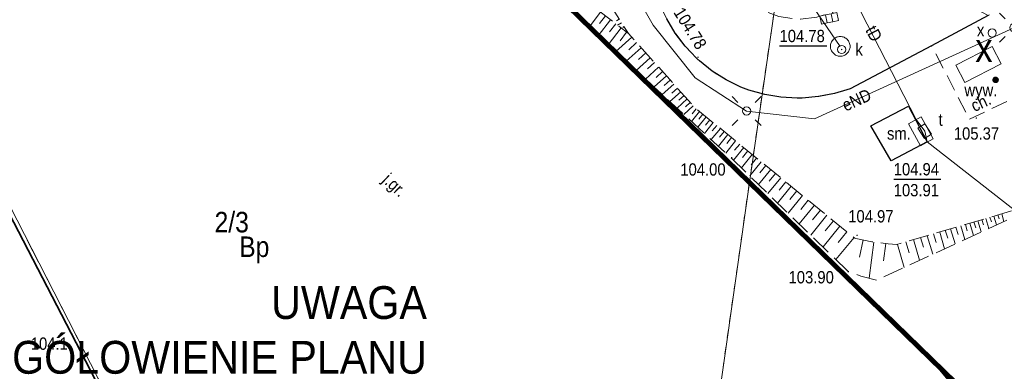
# Model space of a CAD drawing. Extents: x 7490163 to 7490671, y 5783984 to 5784563.
# Tile 10 of 43: x 7490340 to 7490400, y 5784315 to 5784337. Entities that reach past the tile are written whole.
import ezdxf
from ezdxf import colors
from ezdxf.entities.mleader import LeaderData, LeaderLine
from ezdxf.enums import TextEntityAlignment as Align
from ezdxf.math import Vec2, Vec3

# ---------------------------------------------------------------- set-up
doc = ezdxf.new("R2010")
doc.units = 0
doc.header["$MEASUREMENT"] = 0
for name, pattern in [('1.5_0.5', [2, 1.5, -0.5]), ('218-500', [1, 0.5, -0.5]), ('219-500', [0]), ('HIDDEN', [0.375, 0.25, -0.125]), ('mz1.0_0.5', [1.5, 1, -0.5]), ('mz1.25_0.5', [1.75, 1.25, -0.5])]:
    doc.linetypes.add(name, pattern=pattern)
doc.layers.get('0').update_dxf_attribs({"linetype": 'CONTINUOUS', "lineweight": 5})
doc.layers.get('0').transparency = 0.8
for name, color, linetype, transparency in [('0-Inne (niezydentyfikowane)', 7, 'CONTINUOUS', 0.8), ('203-Punkt załamania granicy działki nie stabilizowany', 7, 'CONTINUOUS', 0.8), ('210-Oznaczenie użytku', 7, 'CONTINUOUS', 0.8), ('211-Nr działki', 7, 'CONTINUOUS', 0.8), ('217-Granica konturu klasyfikcyjnego', 7, 'CONTINUOUS', 0.8), ('218-Granica użytku', 7, 'CONTINUOUS', 0.8), ('219-Linia granicy', 7, 'CONTINUOUS', 0.8), ('chodnik (powierzchnia)', 7, 'CONTINUOUS', 0.8), ('chodnik (powierzchnia)-Atr17', 7, 'CONTINUOUS', 0.8), ('jezdnia (powierzchnia)', 7, 'CONTINUOUS', 0.8), ('jezdnia (powierzchnia)-Atr17', 7, 'CONTINUOUS', 0.8), ('komora podziemna - przewód kanalizacyjny (powierzchnia)', 7, 'CONTINUOUS', 0.8), ('komora podziemna - przewód niezidentyfikowany (powierzchnia)', 7, 'CONTINUOUS', 0.8), ('komora podziemna - przewód niezidentyfikowany (powierzchnia)-Atr17', 7, 'CONTINUOUS', 0.8), ('komora podziemna - przewód telekomunikacyjny (powierzchnia)', 7, 'CONTINUOUS', 0.8), ('kratka ściekowa (punkt)', 7, 'CONTINUOUS', 0.8), ('krawężnik (linia)', 7, 'CONTINUOUS', 0.8), ('latarnia (punkt)', 7, 'CONTINUOUS', 0.8), ('ogrodzenie trwałe (linia)', 7, 'CONTINUOUS', 0.8), ('przewód elektroenergetyczny (linia)', 7, 'CONTINUOUS', 0.8), ('przewód elektroenergetyczny (linia)-Atr1', 7, 'CONTINUOUS', 0.8), ('przewód kanalizacyjny (linia)', 7, 'CONTINUOUS', 0.8), ('przewód telekomunikacyjny (linia)', 7, 'CONTINUOUS', 0.8), ('przewód telekomunikacyjny (linia)-Atr1', 7, 'CONTINUOUS', 0.8), ('punkt o określonej wysokości (sieć kanalizacyjna)', 7, 'CONTINUOUS', 0.8), ('punkt o określonej wysokości (sieć kanalizacyjna)-Atr2', 7, 'CONTINUOUS', 0.8), ('punkt o określonej wysokości (sieć telekomunikacyjna)', 7, 'CONTINUOUS', 0.8), ('punkt o określonej wysokości (sieć telekomunikacyjna)-Atr2', 7, 'CONTINUOUS', 0.8), ('punkt o określonej wysokości (sieć telekomunikacyjna)-Atr3', 7, 'CONTINUOUS', 0.8), ('punkt wysokościowy naturalny', 7, 'CONTINUOUS', 0.8), ('punkt wysokościowy naturalny-Atr2', 7, 'CONTINUOUS', 0.8), ('punkt wysokościowy sztuczny', 7, 'CONTINUOUS', 0.8), ('punkt wysokościowy sztuczny-Atr2', 7, 'CONTINUOUS', 0.8), ('skarpa nieumocniona (powierzchnia)', 7, 'CONTINUOUS', 0.8), ('studzienka okrągła - przewód niezidentyfikowany (punkt)', 7, 'CONTINUOUS', 0.8), ('studzienka okrągła - przewód niezidentyfikowany (punkt)-Atr17', 7, 'CONTINUOUS', 0.8), ('wywietrznik (punkt)', 7, 'CONTINUOUS', 0.8), ('wywietrznik (punkt)-Atr17', 7, 'CONTINUOUS', 0.8), ('właz okrągły - siec kanalizacyjna (punkt)', 7, 'CONTINUOUS', 0.8), ('właz okrągły - siec kanalizacyjna (punkt)-Atr17', 7, 'CONTINUOUS', 0.8), ('właz prostokątny - siec telekomunikacyjna (punkt)', 7, 'CONTINUOUS', 0.8), ('właz prostokątny - siec telekomunikacyjna (punkt)-Atr17', 7, 'CONTINUOUS', 0.8), ('śmietnik (powierzchnia)', 7, 'CONTINUOUS', 0.8), ('śmietnik (powierzchnia)-Atr17', 7, 'CONTINUOUS', 0.8)]:
    doc.layers.add(name, color=color, linetype=linetype, transparency=transparency)
doc.layers.add('___granice działki', color=7, linetype='CONTINUOUS', lineweight=60)
doc.styles.get("Standard").update_dxf_attribs({"font": 'txt', "width": 0.75})
doc.styles.add('WYMIAR', font='arial.ttf', dxfattribs={"width": 0.9, "height": 0.9})
doc.linetypes.add('902-500', pattern='A,3.75,0,[1,ksztalty.shx,S=0.5,R=0,X=0,Y=0],3.75', length=7.5)

# ---------------------------------------------------------------- blocks, each defined once
blk = doc.blocks.new('PW01')
at = {"linetype": 'Continuous', "lineweight": 13}
h = blk.add_hatch(color=0, dxfattribs=at)
edge = h.paths.add_edge_path()
edge.add_arc((0, 0), 0.045, 0, 360)
blk = doc.blocks.new('PW02')
at = {"linetype": 'Continuous', "lineweight": 13}
h = blk.add_hatch(color=0, dxfattribs=at)
edge = h.paths.add_edge_path()
edge.add_arc((0, 0), 0.045, 0, 360)
blk = doc.blocks.new('SM01')
at = {"color": 0, "linetype": 'Continuous', "lineweight": 13}
for p, q in [((-0.53, 0.531), (-0.883, 0.884)), ((0.531, 0.531), (0.884, 0.884)), ((-0.53, -0.53), (-0.883, -0.883)), ((0.531, -0.53), (0.884, -0.883))]:
    blk.add_line(p, q, dxfattribs=at)
blk.add_circle((0, 0), 0.25, dxfattribs=at)
blk = doc.blocks.new('US05')
at = {"color": 0, "linetype": 'Continuous', "lineweight": 13}
for p, q in [((-0.525, -0.25), (-0.525, 0.25)), ((-0.525, 0.25), (-0.175, 0.25)), ((-0.175, -0.25), (-0.175, 0.25)), ((-0.175, 0.25), (0.175, 0.25)), ((0.175, -0.25), (0.175, 0.25)), ((0.175, 0.25), (0.525, 0.25)), ((0.525, -0.25), (0.525, 0.25)), ((-0.525, -0.25), (-0.175, -0.25)), ((-0.175, -0.25), (0.175, -0.25)), ((0.175, -0.25), (0.525, -0.25))]:
    blk.add_line(p, q, dxfattribs=at)
blk = doc.blocks.new('US22')
at = {"color": 0, "linetype": 'Continuous', "lineweight": 13}
blk.add_circle((0, 0), 0.25, dxfattribs=at)
blk = doc.blocks.new('US22B')
at = {"color": 0, "linetype": 'Continuous', "lineweight": 0}
blk.add_lwpolyline([(-0.375, -0.25), (0.375, -0.25), (0.375, 0.25), (-0.375, 0.25)], close=True, dxfattribs=at)
blk = doc.blocks.new('US15')
at = {"color": 0, "linetype": 'Continuous', "lineweight": 13}
blk.add_circle((0, 0), 0.25, dxfattribs=at)
blk = doc.blocks.new('US24')
at = {"linetype": 'Continuous', "lineweight": 0}
h = blk.add_hatch(color=0, dxfattribs=at)
edge = h.paths.add_edge_path()
edge.add_arc((0, 0), 0.2, 0, 360)
blk = doc.blocks.new('203')
at = {"linetype": 'Continuous', "lineweight": 0}
h = blk.add_hatch(color=0, dxfattribs=at)
edge = h.paths.add_edge_path()
edge.add_arc((0, 0), 0.045, 0, 360)

msp = doc.modelspace()

# ---------------------------------------------------------------- linework, layer by layer
at = {"layer": '0-Inne (niezydentyfikowane)', "color": 7, "linetype": 'Continuous', "lineweight": 13}
for p, q in [((7490375.37, 5784337.07), (7490374.67, 5784336.16)), ((7490375.98, 5784336.6), (7490375.23, 5784335.63)), ((7490375.67, 5784336.84), (7490375.31, 5784336.37)), ((7490376.5, 5784336.64), (7490376.34, 5784336.54)), ((7490376.62, 5784336.1), (7490375.84, 5784335.08)), ((7490376.29, 5784336.35), (7490375.91, 5784335.86)), ((7490376.65, 5784336.42), (7490376.41, 5784336.27)), ((7490376.79, 5784336.19), (7490376.72, 5784336.14)), ((7490376.94, 5784335.97), (7490376.86, 5784335.92)), ((7490377.27, 5784335.54), (7490376.29, 5784334.66)), ((7490376.96, 5784335.84), (7490376.56, 5784335.32)), ((7490377.85, 5784334.89), (7490376.93, 5784334.07)), ((7490377.56, 5784335.21), (7490377.09, 5784334.78)), ((7490378.4, 5784334.28), (7490377.54, 5784333.51)), ((7490378.13, 5784334.58), (7490377.68, 5784334.18)), ((7490378.91, 5784333.72), (7490378.1, 5784332.99)), ((7490378.66, 5784334), (7490378.24, 5784333.62)), ((7490379.39, 5784333.18), (7490378.63, 5784332.51)), ((7490379.15, 5784333.44), (7490378.76, 5784333.09)), ((7490379.83, 5784332.68), (7490379.13, 5784332.05)), ((7490379.61, 5784332.93), (7490379.25, 5784332.6)), ((7490380.05, 5784332.44), (7490379.71, 5784332.14)), ((7490380.26, 5784332.21), (7490379.59, 5784331.62)), ((7490380.65, 5784331.78), (7490380.03, 5784331.22)), ((7490380.46, 5784331.99), (7490380.14, 5784331.7)), ((7490381.02, 5784331.36), (7490380.44, 5784330.84)), ((7490380.84, 5784331.57), (7490380.54, 5784331.3)), ((7490381.2, 5784331.18), (7490380.96, 5784330.88)), ((7490381.4, 5784331.02), (7490380.91, 5784330.41)), ((7490381.81, 5784330.68), (7490381.3, 5784330.05)), ((7490381.61, 5784330.85), (7490381.35, 5784330.54)), ((7490382.23, 5784330.34), (7490381.7, 5784329.68)), ((7490382.02, 5784330.51), (7490381.76, 5784330.19)), ((7490382.67, 5784329.98), (7490382.11, 5784329.3)), ((7490382.45, 5784330.16), (7490382.18, 5784329.83)), ((7490383.13, 5784329.61), (7490382.55, 5784328.9)), ((7490382.9, 5784329.8), (7490382.61, 5784329.45)), ((7490383.36, 5784329.42), (7490383.07, 5784329.06)), ((7490383.6, 5784329.22), (7490383, 5784328.48)), ((7490384.1, 5784328.82), (7490383.47, 5784328.05)), ((7490383.85, 5784329.02), (7490383.54, 5784328.65)), ((7490384.61, 5784328.4), (7490383.95, 5784327.58)), ((7490384.35, 5784328.61), (7490384.03, 5784328.22)), ((7490384.88, 5784328.18), (7490384.54, 5784327.76)), ((7490385.16, 5784327.95), (7490384.46, 5784327.09)), ((7490385.44, 5784327.72), (7490385.08, 5784327.28)), ((7490385.74, 5784327.48), (7490384.99, 5784326.57)), ((7490386.35, 5784326.98), (7490385.56, 5784326.02)), ((7490386.04, 5784327.23), (7490385.65, 5784326.77)), ((7490386.99, 5784326.46), (7490386.16, 5784325.44)), ((7490386.66, 5784326.72), (7490386.26, 5784326.23)), ((7490387.67, 5784325.9), (7490386.8, 5784324.82)), ((7490387.33, 5784326.18), (7490386.9, 5784325.66)), ((7490388.4, 5784325.31), (7490387.47, 5784324.17)), ((7490388.03, 5784325.61), (7490387.58, 5784325.05)), ((7490389.16, 5784324.69), (7490388.18, 5784323.48)), ((7490388.77, 5784325), (7490388.29, 5784324.42)), ((7490399.1, 5784324.57), (7490399.19, 5784324.29)), ((7490399.34, 5784324.64), (7490399.5, 5784324.11)), ((7490399.59, 5784324.71), (7490399.66, 5784324.47)), ((7490399.83, 5784324.79), (7490399.96, 5784324.32)), ((7490389.96, 5784324.03), (7490388.93, 5784322.76)), ((7490389.56, 5784324.36), (7490389.05, 5784323.74)), ((7490397.33, 5784324.05), (7490397.57, 5784323.22)), ((7490397.61, 5784324.13), (7490397.72, 5784323.74)), ((7490397.88, 5784324.21), (7490398.1, 5784323.46)), ((7490398.13, 5784324.29), (7490398.24, 5784323.93)), ((7490398.37, 5784324.36), (7490398.57, 5784323.68)), ((7490398.62, 5784324.43), (7490398.71, 5784324.11)), ((7490398.86, 5784324.5), (7490399.04, 5784323.89)), ((7490390.39, 5784323.69), (7490389.85, 5784323.03)), ((7490395.28, 5784323.45), (7490395.62, 5784322.32)), ((7490395.67, 5784323.57), (7490395.83, 5784323.03)), ((7490396.04, 5784323.67), (7490396.34, 5784322.65)), ((7490396.38, 5784323.78), (7490396.53, 5784323.29)), ((7490396.71, 5784323.87), (7490396.98, 5784322.95)), ((7490397.03, 5784323.96), (7490397.16, 5784323.53)), ((7490390.82, 5784323.33), (7490389.72, 5784321.99)), ((7490391.37, 5784323.19), (7490391.15, 5784322.14)), ((7490392.03, 5784323.06), (7490391.74, 5784320.86)), ((7490392.75, 5784322.97), (7490392.61, 5784321.92)), ((7490393.46, 5784322.92), (7490393.87, 5784321.51)), ((7490393.98, 5784323.07), (7490394.18, 5784322.41)), ((7490394.44, 5784323.21), (7490394.81, 5784321.95)), ((7490394.88, 5784323.33), (7490395.05, 5784322.74))]:
    msp.add_line(p, q, dxfattribs=at)
at = {"layer": '217-Granica konturu klasyfikcyjnego', "color": 3, "linetype": '1.5_0.5', "lineweight": 18, "flags": 128}
msp.add_lwpolyline([(7490366.63, 5784272), (7490321.02, 5784361.08)], dxfattribs=at)
at = {"layer": '218-Granica użytku', "color": 3, "linetype": '218-500', "lineweight": 18, "flags": 128}
for points in [[(7490396.81, 5784412.07), (7490384.44, 5784326.69)], [(7490384.44, 5784326.69), (7490334.42, 5784375.3)], [(7490366.63, 5784272), (7490321.02, 5784361.08)], [(7490377.88, 5784280.61), (7490384.44, 5784326.69)], [(7490408.25, 5784303.56), (7490384.44, 5784326.69)]]:
    msp.add_lwpolyline(points, dxfattribs=at)
at = {"layer": '219-Linia granicy', "color": 7, "linetype": '219-500', "lineweight": 18, "flags": 128}
for points in [[(7490384.44, 5784326.69), (7490396.81, 5784412.07)], [(7490334.42, 5784375.3), (7490384.44, 5784326.69)], [(7490321.02, 5784361.08), (7490366.63, 5784272)], [(7490384.44, 5784326.69), (7490377.88, 5784280.61)], [(7490408.25, 5784303.56), (7490384.44, 5784326.69)]]:
    msp.add_lwpolyline(points, dxfattribs=at)
at = {"layer": '___granice działki', "color": 7, "linetype": 'HIDDEN', "ltscale": 20, "const_width": 0.3}
msp.add_lwpolyline([(7490408.25, 5784303.56), (7490446.66, 5784332.33), (7490405.34, 5784410.18), (7490386.33, 5784414.4), (7490334.42, 5784375.3)], close=True, dxfattribs=at)
at = {"layer": 'chodnik (powierzchnia)', "color": 7, "linetype": 'mz1.0_0.5', "lineweight": 18, "flags": 128}
msp.add_lwpolyline([(7490395.55, 5784335.02), (7490399, 5784336.86), (7490399.04, 5784336.89), (7490399.47, 5784337.13), (7490399.72, 5784337.23), (7490400.21, 5784337.35), (7490400.71, 5784337.38), (7490401.2, 5784337.32), (7490401.68, 5784337.17), (7490402.6, 5784335.35), (7490403.67, 5784333.3), (7490397.86, 5784330.54)], close=True, dxfattribs=at)
at = {"layer": 'jezdnia (powierzchnia)', "color": 7, "linetype": '1.5_0.5', "lineweight": 18, "flags": 128}
for points in [[(7490406.7, 5784302.4), (7490366.66, 5784272.61), (7490349.24, 5784305.67), (7490327.32, 5784347.94), (7490321.11, 5784360.45), (7490323.96, 5784363.02), (7490318.94, 5784373.06), (7490329.42, 5784380.46), (7490343.83, 5784366.09), (7490366.28, 5784344.31), (7490395.15, 5784316.36), (7490401.8, 5784308.38), (7490404.97, 5784304.36)], [(7490399, 5784336.86), (7490395.55, 5784335.02), (7490390.59, 5784332.39), (7490389.63, 5784332.1), (7490388.65, 5784331.92), (7490387.66, 5784331.83), (7490387.36, 5784331.83), (7490386.36, 5784331.89), (7490385.38, 5784332.05), (7490384.41, 5784332.31), (7490383.91, 5784332.49), (7490383.02, 5784332.94), (7490382.17, 5784333.47), (7490381.39, 5784334.1), (7490381.21, 5784334.27), (7490380.52, 5784335), (7490379.92, 5784335.79), (7490379.4, 5784336.65), (7490379.16, 5784337.13), (7490368.15, 5784357.49), (7490367.76, 5784358.41), (7490367.53, 5784359.38), (7490367.45, 5784360.38), (7490367.45, 5784360.54), (7490367.56, 5784361.53), (7490367.82, 5784362.5), (7490367.99, 5784362.92), (7490368.5, 5784363.78), (7490368.89, 5784364.28), (7490369.61, 5784364.98), (7490370.65, 5784365.67), (7490375.08, 5784367.98), (7490376.61, 5784365.07), (7490374.74, 5784364.01), (7490373.97, 5784363.55), (7490373.25, 5784362.86), (7490372.67, 5784361.98), (7490372.33, 5784361.04), (7490372.27, 5784360.61), (7490372.32, 5784359.61), (7490372.68, 5784358.55), (7490383.25, 5784339.17), (7490384.8, 5784337.44), (7490385.31, 5784337.15), (7490386.24, 5784336.81), (7490387.23, 5784336.65), (7490387.56, 5784336.64), (7490388.55, 5784336.75), (7490389.5, 5784337.05), (7490391.89, 5784338.37), (7490394.03, 5784339.54)]]:
    msp.add_lwpolyline(points, close=True, dxfattribs=at)
at = {"layer": 'komora podziemna - przewód kanalizacyjny (powierzchnia)', "color": 34, "linetype": 'Continuous', "lineweight": 18, "flags": 128}
msp.add_lwpolyline([(7490390.58, 5784334.98), (7490390.58, 5784334.92), (7490390.57, 5784334.86), (7490390.55, 5784334.81), (7490390.53, 5784334.75), (7490390.51, 5784334.7), (7490390.48, 5784334.65), (7490390.44, 5784334.6), (7490390.4, 5784334.56), (7490390.36, 5784334.52), (7490390.31, 5784334.48), (7490390.26, 5784334.45), (7490390.21, 5784334.43), (7490390.15, 5784334.41), (7490390.1, 5784334.39), (7490390.04, 5784334.38), (7490389.98, 5784334.38), (7490389.92, 5784334.38), (7490389.86, 5784334.39), (7490389.81, 5784334.41), (7490389.75, 5784334.43), (7490389.7, 5784334.45), (7490389.65, 5784334.48), (7490389.6, 5784334.52), (7490389.56, 5784334.56), (7490389.52, 5784334.6), (7490389.48, 5784334.65), (7490389.45, 5784334.7), (7490389.43, 5784334.75), (7490389.41, 5784334.81), (7490389.39, 5784334.86), (7490389.38, 5784334.92), (7490389.38, 5784334.98), (7490389.38, 5784335.04), (7490389.39, 5784335.1), (7490389.41, 5784335.16), (7490389.43, 5784335.21), (7490389.45, 5784335.26), (7490389.48, 5784335.32), (7490389.52, 5784335.36), (7490389.56, 5784335.41), (7490389.6, 5784335.45), (7490389.65, 5784335.48), (7490389.7, 5784335.51), (7490389.75, 5784335.54), (7490389.81, 5784335.56), (7490389.86, 5784335.57), (7490389.92, 5784335.58), (7490389.98, 5784335.58), (7490390.04, 5784335.58), (7490390.1, 5784335.57), (7490390.15, 5784335.56), (7490390.21, 5784335.54), (7490390.26, 5784335.51), (7490390.31, 5784335.48), (7490390.36, 5784335.45), (7490390.4, 5784335.41), (7490390.44, 5784335.36), (7490390.48, 5784335.32), (7490390.51, 5784335.26), (7490390.53, 5784335.21), (7490390.55, 5784335.16), (7490390.57, 5784335.1), (7490390.58, 5784335.04)], close=True, dxfattribs=at)
at = {"layer": 'komora podziemna - przewód niezidentyfikowany (powierzchnia)', "color": 7, "linetype": 'Continuous', "lineweight": 18, "flags": 128}
msp.add_lwpolyline([(7490397.57, 5784332.77), (7490397.02, 5784333.84), (7490399.25, 5784334.97), (7490399.79, 5784333.91)], close=True, dxfattribs=at)
at = {"layer": 'komora podziemna - przewód telekomunikacyjny (powierzchnia)', "color": 30, "linetype": 'Continuous', "lineweight": 18, "flags": 128}
msp.add_lwpolyline([(7490394.87, 5784328.93), (7490394.14, 5784330.27), (7490394.91, 5784330.69), (7490395.64, 5784329.35)], close=True, dxfattribs=at)
at = {"layer": 'krawężnik (linia)', "color": 7, "linetype": 'Continuous', "lineweight": 25, "flags": 128}
msp.add_lwpolyline([(7490399, 5784336.86), (7490395.55, 5784335.02), (7490390.59, 5784332.39), (7490389.63, 5784332.1), (7490388.65, 5784331.92), (7490387.66, 5784331.83), (7490387.36, 5784331.83), (7490386.36, 5784331.89), (7490385.38, 5784332.05), (7490384.41, 5784332.31), (7490383.91, 5784332.49), (7490383.02, 5784332.94), (7490382.17, 5784333.47), (7490381.39, 5784334.1), (7490381.21, 5784334.27), (7490380.52, 5784335), (7490379.92, 5784335.79), (7490379.4, 5784336.65)], dxfattribs=at)
at = {"layer": 'ogrodzenie trwałe (linia)', "color": 7, "linetype": '902-500', "lineweight": 35, "flags": 128}
for points in [[(7490329.42, 5784380.46), (7490318.94, 5784373.06), (7490323.96, 5784363.02), (7490321.11, 5784360.45), (7490327.32, 5784347.94), (7490349.24, 5784305.67), (7490366.66, 5784272.61)], [(7490401.8, 5784308.38), (7490395.15, 5784316.36), (7490366.28, 5784344.31), (7490343.83, 5784366.09), (7490329.42, 5784380.46)]]:
    msp.add_lwpolyline(points, dxfattribs=at)
at = {"layer": 'przewód elektroenergetyczny (linia)', "color": 1, "linetype": 'Continuous', "lineweight": 18, "flags": 128}
for points in [[(7490384.27, 5784331.04), (7490381.13, 5784333.07), (7490378.58, 5784336.27), (7490372.95, 5784346.09), (7490366.9, 5784358.23), (7490366.34, 5784359.92), (7490366.73, 5784362.48), (7490368.16, 5784367.39), (7490383.38, 5784374.97), (7490382.08, 5784377.73), (7490384.83, 5784379.13), (7490382.4, 5784384.64), (7490386.02, 5784386.41)], [(7490384.27, 5784331.04), (7490388.41, 5784330.57), (7490400.56, 5784336.12)]]:
    msp.add_lwpolyline(points, dxfattribs=at)
at = {"layer": 'przewód kanalizacyjny (linia)', "color": 34, "linetype": 'Continuous', "lineweight": 18, "flags": 128}
msp.add_lwpolyline([(7490389.98, 5784334.98), (7490378.97, 5784351.07), (7490378.14, 5784352.4)], dxfattribs=at)
at = {"layer": 'przewód telekomunikacyjny (linia)', "color": 30, "linetype": 'Continuous', "lineweight": 18, "flags": 128}
for points in [[(7490386.61, 5784345.66), (7490387.12, 5784345.08), (7490394.6, 5784330.53), (7490395.13, 5784329.82)], [(7490412.09, 5784315.91), (7490411.76, 5784316.29), (7490395.27, 5784329.16), (7490395.13, 5784329.82)]]:
    msp.add_lwpolyline(points, dxfattribs=at)
at = {"layer": 'punkt o określonej wysokości (sieć kanalizacyjna)-Atr2', "color": 7, "flags": 128}
msp.add_lwpolyline([(7490386.279, 5784335.005), (7490389.159, 5784335.005)], dxfattribs=at)
at = {"layer": 'punkt o określonej wysokości (sieć telekomunikacyjna)-Atr2', "color": 7, "flags": 128}
msp.add_lwpolyline([(7490393.238, 5784326.889), (7490396.118, 5784326.889)], dxfattribs=at)
at = {"layer": 'skarpa nieumocniona (powierzchnia)', "color": 7, "linetype": 'mz1.25_0.5', "lineweight": 18, "flags": 128}
for points in [[(7490361.28, 5784365.42), (7490363.27, 5784359.39), (7490366.66, 5784351.99), (7490377.07, 5784335.76), (7490373.04, 5784338.85), (7490365.28, 5784351.18), (7490361.95, 5784358.64), (7490359.94, 5784365.28), (7490360.19, 5784382.94)], [(7490371.02, 5784340.58), (7490373.04, 5784338.85), (7490377.07, 5784335.76), (7490381.13, 5784331.24), (7490390.87, 5784323.29), (7490390.93, 5784323.28), (7490391.91, 5784323.08), (7490392.9, 5784322.95), (7490393.43, 5784322.91), (7490402.95, 5784325.7), (7490392.2, 5784320.74), (7490391.23, 5784320.99), (7490390.47, 5784321.26), (7490383.32, 5784328.19), (7490370.35, 5784340.13), (7490359.62, 5784350.76), (7490360.55, 5784351.28)]]:
    msp.add_lwpolyline(points, close=True, dxfattribs=at)
at = {"layer": 'śmietnik (powierzchnia)', "color": 7, "linetype": 'Continuous', "lineweight": 25, "flags": 128}
msp.add_lwpolyline([(7490393.08, 5784328.01), (7490391.84, 5784330.14), (7490394.13, 5784331.34), (7490395.27, 5784329.16)], close=True, dxfattribs=at)

# ---------------------------------------------------------------- block references
at = {"layer": '203-Punkt załamania granicy działki nie stabilizowany', "color": 7, "linetype": 'Continuous', "lineweight": 18}
msp.add_blockref('203', (7490384.44, 5784326.69), dxfattribs=at)
at = {"layer": 'kratka ściekowa (punkt)', "color": 7, "linetype": 'Continuous', "lineweight": 18, "rotation": 191.7209999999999}
msp.add_blockref('US05', (7490389.3, 5784336.69), dxfattribs=at)
at = {"layer": 'latarnia (punkt)', "color": 7, "linetype": 'Continuous', "lineweight": 18}
for p in [(7490400.56, 5784336.12), (7490384.27, 5784331.04)]:
    msp.add_blockref('SM01', p, dxfattribs=at)
at = {"layer": 'punkt o określonej wysokości (sieć kanalizacyjna)', "color": 34, "linetype": 'Continuous', "lineweight": 13}
msp.add_blockref('PW01', (7490390.07, 5784334.79), dxfattribs=at)
at = {"layer": 'punkt o określonej wysokości (sieć telekomunikacyjna)', "color": 30, "linetype": 'Continuous', "lineweight": 13, "rotation": 302.889}
msp.add_blockref('PW01', (7490395.13, 5784329.82), dxfattribs=at)
at = {"layer": 'punkt wysokościowy naturalny', "color": 7, "linetype": 'Continuous', "lineweight": 13}
msp.add_blockref('PW01', (7490343.66, 5784316.57), dxfattribs=at)
at = {"layer": 'punkt wysokościowy sztuczny', "color": 7, "linetype": 'Continuous', "lineweight": 13}
for p in [(7490381.31, 5784334.32), (7490398.27, 5784330.61), (7490383.36, 5784328.21), (7490391.01, 5784323.47), (7490390.47, 5784321.26)]:
    msp.add_blockref('PW02', p, dxfattribs=at)
at = {"layer": 'studzienka okrągła - przewód niezidentyfikowany (punkt)', "color": 7, "linetype": 'Continuous', "lineweight": 18}
msp.add_blockref('US15', (7490399.24, 5784335.8), dxfattribs=at)
at = {"layer": 'wywietrznik (punkt)', "color": 7, "linetype": 'Continuous', "lineweight": 13, "rotation": 198.0829999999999}
msp.add_blockref('US24', (7490399.45, 5784332.94), dxfattribs=at)
at = {"layer": 'właz okrągły - siec kanalizacyjna (punkt)', "color": 7, "linetype": 'Continuous', "lineweight": 18}
msp.add_blockref('US22', (7490390.07, 5784334.79), dxfattribs=at)
at = {"layer": 'właz prostokątny - siec telekomunikacyjna (punkt)', "color": 7, "linetype": 'Continuous', "lineweight": 18, "rotation": 302.889}
msp.add_blockref('US22B', (7490395.13, 5784329.82), dxfattribs=at)

# ---------------------------------------------------------------- texts
at = {"layer": '210-Oznaczenie użytku', "color": 3, "linetype": 'Continuous', "lineweight": 18, "width": 0.9}
msp.add_text('Bp', height=1.25, dxfattribs=at).set_placement((7490353.34, 5784322.15))
at = {"layer": '211-Nr działki', "color": 7, "linetype": 'Continuous', "lineweight": 18, "width": 0.9}
msp.add_text('2/3', height=1.25, dxfattribs=at).set_placement((7490351.84, 5784323.65))
at = {"layer": '___granice działki', "color": 7, "linetype": 'Continuous', "lineweight": 30, "insert": (7490364.785, 5784320.375), "char_height": 2, "attachment_point": 3, "style": 'WYMIAR'}
msp.add_mtext('UWAGA\\PUSZCZEGÓŁOWIENIE PLANU \\PSYTUACYJNEGO NA RYS. PS-02', dxfattribs=at)
at = {"layer": 'chodnik (powierzchnia)-Atr17', "color": 7, "width": 0.9}
msp.add_text('ch.', height=0.75, rotation=25.371, dxfattribs=at).set_placement((7490398.548, 5784331.567), align=Align.MIDDLE_CENTER)
at = {"layer": 'jezdnia (powierzchnia)-Atr17', "color": 7, "width": 0.9}
msp.add_text('j.gr.', height=0.75, rotation=316.891, dxfattribs=at).set_placement((7490362.82, 5784326.535), align=Align.MIDDLE_CENTER)
at = {"layer": 'komora podziemna - przewód niezidentyfikowany (powierzchnia)-Atr17', "color": 7, "width": 0.903}
msp.add_text('x', height=1.75, dxfattribs=at).set_placement((7490399.266, 5784334.026), align=Align.RIGHT)
at = {"layer": 'przewód elektroenergetyczny (linia)-Atr1', "color": 1, "width": 0.9}
msp.add_text('eND', height=0.75, rotation=24.549, dxfattribs=at).set_placement((7490390.976, 5784331.717), align=Align.MIDDLE_CENTER)
at = {"layer": 'przewód telekomunikacyjny (linia)-Atr1', "color": 30, "width": 0.9}
msp.add_text('tD', height=0.75, rotation=298.163, dxfattribs=at).set_placement((7490392.033, 5784335.761), align=Align.MIDDLE_CENTER)
at = {"layer": 'punkt o określonej wysokości (sieć kanalizacyjna)-Atr2', "color": 34, "width": 0.9}
msp.add_text('104.78', height=0.75, dxfattribs=at).set_placement((7490386.279, 5784335.013), align=Align.BOTTOM_LEFT)
at = {"layer": 'punkt o określonej wysokości (sieć telekomunikacyjna)-Atr2', "color": 30, "width": 0.9}
msp.add_text('104.94', height=0.75, dxfattribs=at).set_placement((7490393.238, 5784326.897), align=Align.BOTTOM_LEFT)
at = {"layer": 'punkt o określonej wysokości (sieć telekomunikacyjna)-Atr3', "color": 30, "width": 0.9}
msp.add_text('103.91', height=0.75, dxfattribs=at).set_placement((7490393.238, 5784325.622), align=Align.BOTTOM_LEFT)
at = {"layer": 'punkt wysokościowy naturalny-Atr2', "color": 7, "width": 0.9}
msp.add_text('104.1', height=0.75, dxfattribs=at).set_placement((7490340.636, 5784316.498))
at = {"layer": 'punkt wysokościowy sztuczny-Atr2', "color": 7, "width": 0.9}
msp.add_text('104.78', height=0.75, rotation=302.005, dxfattribs=at).set_placement((7490379.785, 5784337.053))
for s, p in [('105.37', (7490396.903, 5784329.299)), ('104.00', (7490380.231, 5784327.107)), ('104.97', (7490390.466, 5784324.255)), ('103.90', (7490386.828, 5784320.543))]:
    msp.add_text(s, height=0.75, dxfattribs=at).set_placement(p)
at = {"layer": 'studzienka okrągła - przewód niezidentyfikowany (punkt)-Atr17', "color": 7, "width": 0.9}
msp.add_text('x', height=0.75, dxfattribs=at).set_placement((7490398.763, 5784335.595), align=Align.RIGHT)
at = {"layer": 'wywietrznik (punkt)-Atr17', "color": 7, "width": 0.9}
msp.add_text('wyw.', height=0.75, dxfattribs=at).set_placement((7490397.548, 5784332.317), align=Align.MIDDLE_LEFT)
at = {"layer": 'właz okrągły - siec kanalizacyjna (punkt)-Atr17', "color": 7, "width": 0.9}
msp.add_text('k', height=0.75, dxfattribs=at).set_placement((7490390.902, 5784334.799), align=Align.MIDDLE_LEFT)
at = {"layer": 'właz prostokątny - siec telekomunikacyjna (punkt)-Atr17', "color": 7, "width": 0.9}
msp.add_text('t', height=0.75, dxfattribs=at).set_placement((7490395.975, 5784330.517), align=Align.MIDDLE_LEFT)
at = {"layer": 'śmietnik (powierzchnia)-Atr17', "color": 7, "width": 0.9}
msp.add_text('sm.', height=0.75, dxfattribs=at).set_placement((7490393.556, 5784329.675), align=Align.MIDDLE_CENTER)

# ---------------------------------------------------------------- leaders
at = {"layer": '___granice działki', "color": 7, "linetype": 'Continuous', "lineweight": 30}
ml = msp.add_multileader_mtext('Standard', dxfattribs=at)
ml.set_content('GRANICA DZIAŁKI\\P INWESTORA', color=7, style='WYMIAR')
ml.set_leader_properties()
ml.build(insert=Vec2(0, 0))
ml.multileader.update_dxf_attribs({"text_right_attachment_type": 6, "dogleg_length": 0.36, "arrow_head_size": 2})
ctx = ml.context
ctx.base_point, ctx.char_height, ctx.arrow_head_size, ctx.landing_gap_size, ctx.plane_origin = Vec3(7490343.19, 5784342.101), 1.5, 2, 0, Vec3(7490361.181, 5784329.421)
ctx.right_attachment, ctx.text_align_type = 6, 2
notes = []
notes.append((ctx, [(0, (1, 1, 0), (7490359.524, 5784341.064), (-1, 0), 0.36, [(3, [(7490364.362, 5784346.062)], 0, [])])]))
ctx.mtext.insert, ctx.mtext.alignment, ctx.mtext.flow_direction = Vec3(7490359.164, 5784342.864), 3, 5
for ctx, leaders in notes:
    for number, flags, end, landing, length, lines in leaders:
        leader = LeaderData()
        leader.index, (leader.has_last_leader_line, leader.has_dogleg_vector, leader.attachment_direction) = number, flags
        leader.last_leader_point, leader.dogleg_vector, leader.dogleg_length = Vec3(end), Vec3(landing), length
        for number, points, colour, breaks in lines:
            line = LeaderLine()
            line.index, line.vertices, line.color, line.breaks = number, Vec3.list(points), colors.encode_raw_color(colour), breaks
            leader.lines.append(line)
        ctx.leaders.append(leader)

doc.saveas('drawing.dxf')
